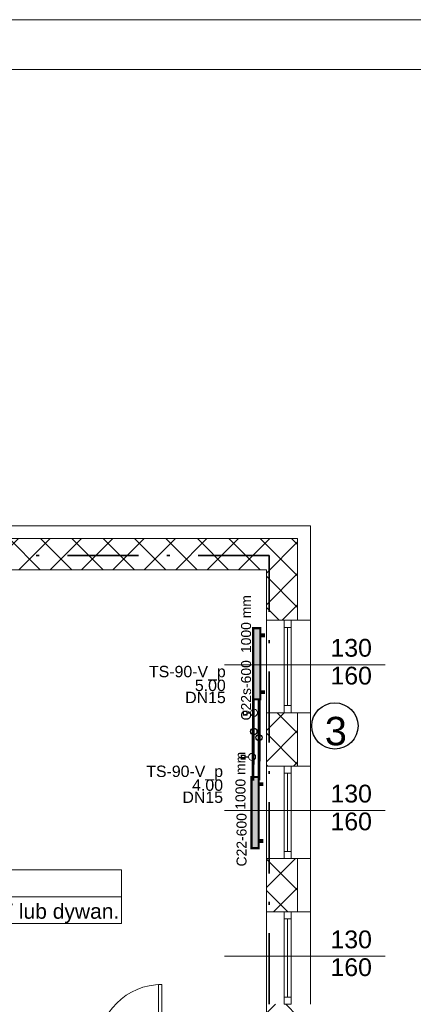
# Model space of a CAD drawing. Header units: millimetres. Extents: x 2215 to 12087, y 6991 to 11359.
# Tile 25 of 26: x 6629 to 7184, y 9806 to 11191. Entities that reach past the tile are written whole.
import ezdxf
from ezdxf.enums import TextEntityAlignment as Align
from ezdxf.lldxf.tags import DXFTag

# ---------------------------------------------------------------- set-up
doc = ezdxf.new("R2010")
doc.units = ezdxf.units.MM
doc.linetypes.add('Kropki i Kreski', pattern=[919.9999999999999, 500, -200, 20.00000000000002, -199.9999999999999])
for name, color, linetype in [('2D - Ogólne', 7, 'Continuous'), ('IS_Text_Armatury_Therm', 7, 'Continuous'), ('IS_Text_Odbiornikow_Therm', 7, 'Continuous'), ('Konstrukcja - Ściany zew', 7, 'Continuous'), ('Opisy - Teksty', 7, 'Continuous')]:
    doc.layers.add(name, color=color, linetype=linetype)
for name, color, linetype, lineweight in [('A_opisy', 81, 'Continuous', 13), ('A_stolarka', 20, 'Continuous', 15), ('A_widokowe', 160, 'Continuous', 18), ('A_ściany istniejące hatch', 82, 'Continuous', 9)]:
    doc.layers.add(name, color=color, linetype=linetype, lineweight=lineweight)
doc.layers.add('A_zakres opracowania', color=7, linetype='Continuous', lineweight=70, true_color=0xe00038)
for name, color, linetype, true_color in [('IS_Armatura_Therm', 7, 'SOLID', 0x000000), ('IS_Grafika', 7, 'SOLID', 0x000000), ('IS_Grzejniki_Plan_rzut', 7, 'SOLID', 0x000000), ('IS_Powrót', 5, 'DASH', 0x0000ff), ('IS_Zasilanie', 1, 'SOLID', 0xff0000)]:
    doc.layers.add(name, color=color, linetype=linetype, true_color=true_color)
doc.styles.get("Standard").update_dxf_attribs({"font": 'arial.ttf'})
doc.styles.add('STYL_AUTOMATYCZNY_1', font='arial.ttf')
tags = doc.linetypes.add('DASH', pattern=[15, 10, -5]).pattern_tags.tags
tags[6:7] = [DXFTag(74, 4), DXFTag(75, 0), DXFTag(340, '0'), DXFTag(46, 0.0), DXFTag(50, 0.0), DXFTag(44, 0.0), DXFTag(45, 0.0)]
tags[4:5] = [DXFTag(74, 4), DXFTag(75, 0), DXFTag(340, '0'), DXFTag(46, 0.0), DXFTag(50, 0.0), DXFTag(44, 0.0), DXFTag(45, 0.0)]
tags = doc.linetypes.add('SOLID', pattern=[10, 10, 0]).pattern_tags.tags
tags[6:7] = [DXFTag(74, 4), DXFTag(75, 0), DXFTag(340, '0'), DXFTag(46, 0.0), DXFTag(50, 0.0), DXFTag(44, 0.0), DXFTag(45, 0.0)]
tags[4:5] = [DXFTag(74, 4), DXFTag(75, 0), DXFTag(340, '0'), DXFTag(46, 0.0), DXFTag(50, 0.0), DXFTag(44, 0.0), DXFTag(45, 0.0)]

# ---------------------------------------------------------------- blocks, each defined once
blk = doc.blocks.new('*U122')
blk.add_line((63.8127706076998, 50), (63.8127706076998, 0))
for points in [[(262.568951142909, 25), (-1.608218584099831, 25), (-1.608218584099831, 50), (262.568951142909, 50)], [(63.8127706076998, 0), (-1.608218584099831, 0), (-1.608218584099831, 50), (63.8127706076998, 50)], [(-1.608218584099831, 3.552713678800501e-15), (262.568951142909, -3.042147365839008e-16), (262.568951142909, 25), (-1.608218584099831, 25)]]:
    blk.add_lwpolyline(points, close=True)
at = {"insert": (47.18280978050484, 14.32589765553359), "char_height": 10, "attachment_point": 1}
blk.add_mtext_dynamic_manual_height_columns('m²', width=64.84177150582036, gutter_width=75, heights=[0], dxfattribs=at)
blk.add_attdef('NR', text='', height=14).set_placement((31.27604232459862, 36.87371778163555), align=Align.MIDDLE_CENTER)
for tag, p in [('NAZWA_POM.', (67.27913792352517, 36.87371778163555)), ('WYKOŃCZENIE', (68.17839194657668, 11.49736833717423))]:
    blk.add_attdef(tag, text='', height=14).set_placement(p, align=Align.MIDDLE_LEFT)
blk.add_attdef('POW', text='', height=14).set_placement((41.48388954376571, 11.50248429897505), align=Align.MIDDLE_RIGHT)

msp = doc.modelspace()

# ---------------------------------------------------------------- hatches: boundary and pattern name
at = {"layer": 'A_ściany istniejące hatch', "lineweight": 13, "true_color": 0x000000}
h = msp.add_hatch(dxfattribs=at)
h.set_pattern_fill('NET', color=18, scale=250, angle=45)
h.set_pattern_definition([(45, (37623.19275181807, 4864.106082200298), (-22.09708691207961, 22.09708691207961), []), (135, (37623.19275181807, 4864.106082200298), (-22.09708691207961, -22.09708691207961), [])])
h.paths.add_polyline_path([(5636.561703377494, 10020.42952679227), (5678.561703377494, 10020.42952397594), (5678.561703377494, 9758.429524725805), (5888.561703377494, 9758.429524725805), (5888.561703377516, 9716.429524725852), (5636.561703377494, 9716.429524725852)], flags=16)
h.paths.add_polyline_path([(6230.563354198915, 9744.429524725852), (6230.563354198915, 9684.429524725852), (6110.561703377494, 9684.429524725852), (6110.561703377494, 9524.429524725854), (6050.561703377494, 9524.429524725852), (6050.561703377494, 9716.429524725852), (6008.561703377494, 9716.429524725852), (6008.561703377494, 9758.429524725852), (6012.561703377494, 9758.429524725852), (6012.561703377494, 10417.42952472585), (5678.561703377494, 10417.42952472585), (5678.561703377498, 10371.42952472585), (5636.561703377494, 10371.42952472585), (5636.561703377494, 10461.42952472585), (6094.561703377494, 10461.42952472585), (6094.561700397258, 10417.42952472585), (6056.561703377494, 10417.42952472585), (6056.561703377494, 9744.429524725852)], flags=17)
h.paths.add_polyline_path([(6834.561703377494, 9744.429524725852), (6976.561703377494, 9744.429524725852), (6976.561703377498, 9806.429524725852), (7020.561703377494, 9806.429524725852), (7020.561703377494, 9521.429527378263), (6960.561703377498, 9521.429527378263), (6960.561703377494, 9684.429524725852), (6834.561703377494, 9684.429524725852)], flags=17)
h.paths.add_polyline_path([(6877.561703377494, 8864.429524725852), (6960.561703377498, 8864.429524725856), (6960.561703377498, 8979.429527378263), (7020.561703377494, 8979.429527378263), (7020.561703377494, 8806.429524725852), (6960.561703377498, 8806.429524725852), (6960.561703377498, 8839.429524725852), (6877.561703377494, 8839.429524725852)], flags=17)
h.paths.add_polyline_path([(6520.561703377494, 9434.429524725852), (6550.561703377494, 9434.429524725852), (6550.561703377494, 9404.429524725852), (6520.561703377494, 9404.429524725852)], flags=17)
h.paths.add_polyline_path([(6520.561703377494, 9140.429524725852), (6550.561703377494, 9140.429524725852), (6550.561703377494, 9170.429524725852), (6520.561703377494, 9170.429524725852)], flags=17)
h.paths.add_polyline_path([(6032.561703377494, 7594.429524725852), (6092.561703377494, 7594.429524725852), (6092.561703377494, 7434.429524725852), (6330.561703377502, 7434.429524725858), (6330.561703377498, 7614.429524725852), (6390.561703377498, 7614.429524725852), (6390.561703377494, 7434.429524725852), (6960.561703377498, 7434.429524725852), (6960.561703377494, 7584.429524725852), (7020.561703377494, 7584.429524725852), (7020.561703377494, 7374.429524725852), (6032.561703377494, 7374.429524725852)])
h.paths.add_polyline_path([(3550.561707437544, 10744.42952472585), (3763.561703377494, 10744.42952707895), (3763.56169834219, 10838.46374156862), (3788.561700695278, 10838.46373539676), (3788.561700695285, 10719.42952472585), (3550.561707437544, 10719.42952472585)], flags=17)
h.paths.add_polyline_path([(4183.561703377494, 10718.77503507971), (4218.561703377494, 10718.77503507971), (4218.561703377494, 10838.46373539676), (4183.561703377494, 10838.46373539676)], flags=17)
h.paths.add_polyline_path([(4473.561703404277, 8894.429524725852), (4543.561691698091, 8894.429524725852), (4543.561691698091, 8834.429524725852), (4473.561703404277, 8834.429524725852)], flags=17)
h.paths.add_polyline_path([(4883.56170340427, 8894.429524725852), (4953.56170340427, 8894.429524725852), (4953.56170340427, 8834.429524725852), (4883.56170340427, 8834.429524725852)], flags=17)
h.paths.add_polyline_path([(5324.561703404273, 8894.429524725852), (5392.561691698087, 8894.429524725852), (5392.561691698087, 8834.429524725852), (5324.561703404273, 8834.429524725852)], flags=17)
h.paths.add_polyline_path([(5527.56170340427, 8894.429524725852), (5608.561691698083, 8894.429524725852), (5608.561691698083, 8834.429524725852), (5527.56170340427, 8834.429524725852)], flags=17)
h.paths.add_polyline_path([(6110.561703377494, 9394.42952066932), (6050.561703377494, 9394.42952066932), (6050.561703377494, 9318.429524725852), (6110.561703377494, 9318.429524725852)], flags=17)
h.paths.add_polyline_path([(5678.561703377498, 10241.42952249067), (5636.561703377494, 10241.42952249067), (5636.561703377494, 10150.42952621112), (5678.561703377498, 10150.42952621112)], flags=16)
h.paths.add_polyline_path([(6224.561703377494, 10461.42952472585), (6358.561703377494, 10461.42952472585), (6358.561703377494, 10417.42952472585), (6224.561703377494, 10417.42952472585)], flags=17)
h.paths.add_polyline_path([(6976.561703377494, 10141.42952673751), (7020.561703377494, 10141.42952673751), (7020.561703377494, 10216.42952472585), (6976.561703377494, 10216.42952472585)], flags=17)
h.paths.add_polyline_path([(6976.561703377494, 9936.429524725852), (7020.561703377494, 9936.429524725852), (7020.561703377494, 10011.42952472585), (6976.561703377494, 10011.42952472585)], flags=17)
h.paths.add_polyline_path([(6960.561703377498, 9315.429529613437), (7020.561703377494, 9315.429529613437), (7020.561703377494, 9391.429527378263), (6960.561703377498, 9391.429527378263)], flags=17)
h.paths.add_polyline_path([(6960.561703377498, 9109.429529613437), (7020.561703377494, 9109.429529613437), (7020.561703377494, 9185.429527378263), (6960.561703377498, 9185.429527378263)], flags=17)
h.paths.add_polyline_path([(6960.561703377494, 8601.42952696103), (7020.561703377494, 8601.42952696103), (7020.561703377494, 8676.429524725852), (6960.561703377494, 8676.429524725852)], flags=17)
h.paths.add_polyline_path([(6960.561703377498, 8396.429526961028), (7020.561703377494, 8396.429526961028), (7020.561703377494, 8471.429524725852), (6960.561703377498, 8471.429524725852)], flags=17)
h.paths.add_polyline_path([(6960.561703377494, 7924.429526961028), (7020.561703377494, 7924.429526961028), (7020.561703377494, 7994.429524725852), (6960.561703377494, 7994.429524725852)], flags=17)
h.paths.add_polyline_path([(7020.561703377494, 7719.429524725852), (6960.561703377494, 7719.429524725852), (6960.561703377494, 7789.429524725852), (7020.561703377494, 7789.429524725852)], flags=17)
h.paths.add_polyline_path([(5735.561703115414, 7834.429524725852), (5805.561703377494, 7834.429524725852), (5805.561703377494, 7774.429524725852), (5735.561703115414, 7774.429524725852)], flags=17)
h.paths.add_polyline_path([(5530.561703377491, 7774.429524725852), (5600.561703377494, 7774.429524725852), (5600.561703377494, 7834.429524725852), (5530.561703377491, 7834.429524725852)], flags=17)
h.paths.add_polyline_path([(5325.561703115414, 7834.429524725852), (5395.561703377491, 7834.429524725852), (5395.561703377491, 7774.429524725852), (5325.561703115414, 7774.429524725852)], flags=17)
h.paths.add_polyline_path([(5068.561703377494, 7774.429524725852), (5190.561691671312, 7774.429524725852), (5190.561691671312, 7834.429524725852), (5068.561703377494, 7834.429524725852)], flags=17)
h.paths.add_polyline_path([(4863.561703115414, 7834.429524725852), (4933.561703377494, 7834.429524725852), (4933.561703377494, 7774.429524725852), (4863.561703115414, 7774.429524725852)], flags=17)
h.paths.add_polyline_path([(4658.561703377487, 7774.429524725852), (4728.561703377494, 7774.429524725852), (4728.561703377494, 7834.429524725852), (4658.561703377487, 7834.429524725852)], flags=17)
h.paths.add_polyline_path([(4453.561703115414, 7834.429524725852), (4523.561703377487, 7834.429524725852), (4523.561703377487, 7774.429524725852), (4453.561703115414, 7774.429524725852)], flags=17)
h.paths.add_polyline_path([(6342.561703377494, 7834.429524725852), (6256.061703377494, 7834.429524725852), (6256.077114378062, 7774.429524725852), (6330.561703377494, 7774.429524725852), (6330.561703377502, 7724.429524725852), (6390.561703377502, 7724.429524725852), (6390.561703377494, 7967.929524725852), (6342.561703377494, 7967.929524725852)], flags=17)
h.paths.add_polyline_path([(6146.061703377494, 7834.429524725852), (6146.077114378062, 7774.429524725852), (6092.561703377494, 7774.429524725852), (6092.561703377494, 7734.429524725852), (6032.561703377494, 7734.429524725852), (6032.561703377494, 7774.429524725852), (5940.561703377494, 7774.429524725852), (5940.561703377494, 7834.429524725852)], flags=17)
h.paths.add_polyline_path([(4158.561703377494, 7728.429524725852), (4218.561703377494, 7728.429524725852), (4218.561703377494, 7774.429524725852), (4318.561703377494, 7774.429524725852), (4318.561691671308, 7834.429524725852), (4158.561703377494, 7834.429524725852)], flags=17)
h.paths.add_polyline_path([(5948.56170340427, 8894.429524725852), (6050.561703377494, 8894.429524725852), (6050.561703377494, 9188.429524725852), (6110.561703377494, 9188.429520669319), (6110.561703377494, 8864.429524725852), (6127.561703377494, 8864.429524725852), (6127.561703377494, 8839.429524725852), (6110.561703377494, 8839.429524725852), (6110.561703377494, 8484.429524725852), (6137.561703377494, 8484.429524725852), (6137.561703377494, 8404.429524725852), (6110.561703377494, 8404.429524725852), (6110.561703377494, 8184.429524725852), (5935.061703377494, 8184.429524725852), (5935.061703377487, 8232.429524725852), (6070.561703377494, 8232.429524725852), (6070.561703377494, 8834.429524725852), (5948.56170314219, 8834.429524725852)], flags=17)
h.paths.add_polyline_path([(5743.56170340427, 8894.429524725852), (5813.56170340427, 8894.429524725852), (5813.56170340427, 8834.429524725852), (5780.561703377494, 8834.429524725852), (5780.561703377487, 8668.429524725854), (5748.561703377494, 8668.429528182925), (5748.561703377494, 8834.429524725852), (5743.561703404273, 8834.429524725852)], flags=17)
h.paths.add_polyline_path([(5501.561703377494, 8232.429524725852), (5748.561703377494, 8232.429524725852), (5748.561703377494, 8382.429530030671), (5780.561703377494, 8382.429526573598), (5780.56170337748, 8232.429524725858), (5825.061703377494, 8232.429524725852), (5825.061703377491, 8184.429524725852), (5501.561703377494, 8184.429524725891)], flags=17)
h.paths.add_polyline_path([(4512.561703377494, 8232.429524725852), (4512.561703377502, 8184.429524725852), (4752.561703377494, 8184.429524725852), (4752.561703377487, 8232.429524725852), (4748.56170340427, 8232.429524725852), (4748.56170340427, 8324.429524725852), (4720.56170340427, 8324.429524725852), (4720.561703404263, 8232.429524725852)], flags=17)
h.paths.add_polyline_path([(4158.561703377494, 8925.429524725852), (4218.561703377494, 8925.429524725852), (4218.561703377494, 8894.429524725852), (4338.561703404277, 8894.429524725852), (4338.561691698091, 8834.429524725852), (4198.561703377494, 8834.429524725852), (4198.561703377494, 8232.429524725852), (4402.561703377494, 8232.429524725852), (4402.561703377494, 8184.429524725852), (4158.561703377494, 8184.429524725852)], flags=17)
h.paths.add_polyline_path([(4218.561703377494, 9221.844599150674), (4158.561703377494, 9221.844599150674), (4158.561703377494, 9065.429535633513), (4218.561703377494, 9065.429535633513)], flags=17)
h.paths.add_polyline_path([(4218.561703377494, 9436.403087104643), (4158.561703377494, 9436.403087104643), (4158.561703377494, 9356.844601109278), (4218.561703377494, 9356.844601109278)], flags=17)
h.paths.add_polyline_path([(4218.561703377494, 9651.429524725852), (4158.561703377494, 9651.429524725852), (4158.561703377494, 9571.403096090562), (4218.561703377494, 9571.403096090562)], flags=17)
h.paths.add_polyline_path([(4218.561703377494, 9971.429524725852), (4158.561703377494, 9971.429524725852), (4158.561703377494, 9786.429524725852), (4218.561703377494, 9786.429524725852)], flags=17)
h.paths.add_polyline_path([(4218.561703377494, 10176.42952472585), (4158.561703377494, 10176.42952472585), (4158.561703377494, 10106.42953754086), (4218.561703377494, 10106.42953754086)], flags=17)
h.paths.add_polyline_path([(4218.561703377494, 10391.42952472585), (4158.561703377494, 10391.42952472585), (4158.561703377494, 10311.42952472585), (4218.561703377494, 10311.42952472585)], flags=17)
h.paths.add_polyline_path([(3168.561703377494, 10116.54587023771), (3108.561703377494, 10116.54587023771), (3108.561703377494, 10186.52585426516), (3168.561703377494, 10186.52585426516), (3168.561703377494, 10188.42952472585), (3628.561703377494, 10188.42952472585), (3628.561703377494, 10178.42952472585), (3597.461703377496, 10178.42952472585), (3597.461703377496, 10102.42952472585), (3582.461703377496, 10102.42952472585), (3582.461703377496, 10178.42952472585), (3326.561703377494, 10178.42952472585), (3326.561703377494, 10163.42636947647), (3319.561703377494, 10163.42636947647), (3319.561703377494, 10178.42952472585), (3168.561703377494, 10178.42952472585)])
h.paths.add_polyline_path([(3168.561703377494, 10061.42952472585), (3168.561703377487, 10068.42952472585), (3319.561703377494, 10068.42952472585), (3319.561703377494, 10073.42637020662), (3326.561703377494, 10073.42637020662), (3326.561703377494, 10050.94845653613), (3319.561703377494, 10050.94845601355), (3319.561703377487, 10061.42952472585)], flags=17)
h.paths.add_polyline_path([(3108.561703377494, 9981.545870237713), (3168.561703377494, 9981.545870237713), (3168.561703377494, 9951.429524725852), (3319.561703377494, 9951.429524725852), (3319.561703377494, 9960.94845674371), (3326.561703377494, 9960.94845674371), (3326.561703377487, 9951.429524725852), (3582.461703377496, 9951.429524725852), (3582.461703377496, 10007.42952472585), (3597.461703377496, 10007.42952472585), (3597.461703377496, 9951.429524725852), (3625.561703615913, 9951.429524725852), (3625.561703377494, 9936.429524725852), (3168.561703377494, 9936.429524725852), (3168.561703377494, 9911.065886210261), (3108.561703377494, 9911.065886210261)])
h.paths.add_polyline_path([(3108.561703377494, 9781.065886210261), (3168.561703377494, 9781.065886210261), (3168.561703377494, 9736.429524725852), (3760.561703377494, 9736.429524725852), (3760.561703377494, 9753.694879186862), (3808.561703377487, 9753.694879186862), (3808.561703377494, 9424.428694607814), (3760.561703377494, 9424.428694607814), (3760.561703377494, 9696.429524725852), (3168.561703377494, 9696.429524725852), (3168.561703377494, 9618.558378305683), (3108.561703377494, 9618.558378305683)])
h.paths.add_polyline_path([(3108.561703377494, 9278.57839427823), (3168.561703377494, 9278.57839427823), (3168.561703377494, 9256.429524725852), (3760.561703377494, 9256.429524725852), (3760.561703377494, 9314.428694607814), (3808.561703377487, 9314.428694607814), (3808.561703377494, 8917.428694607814), (3760.561703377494, 8917.428694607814), (3760.561703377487, 9231.429524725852), (3168.561703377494, 9231.429524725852), (3168.561703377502, 9208.362109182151), (3108.561703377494, 9208.362109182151)])
h.paths.add_polyline_path([(3108.561703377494, 8864.231440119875), (3168.561703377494, 8864.231440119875), (3168.561703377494, 8794.429524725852), (3760.561703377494, 8794.429524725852), (3760.561703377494, 8807.428694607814), (3808.561703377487, 8807.428694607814), (3808.561703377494, 8748.790455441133), (3760.561703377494, 8748.790455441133), (3760.561703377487, 8751.429524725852), (3168.561703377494, 8751.429524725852), (3168.561703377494, 8699.231440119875), (3108.561703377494, 8699.231440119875)])
h.paths.add_polyline_path([(3108.561703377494, 8564.231440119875), (3168.561703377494, 8564.231440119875), (3168.561703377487, 8509.649263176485), (3227.561703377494, 8509.649263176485), (3227.561703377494, 8651.346943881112), (3236.925484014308, 8651.346943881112), (3236.925482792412, 8645.346943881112), (3233.561703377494, 8645.346943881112), (3233.561703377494, 8509.649263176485), (3330.561703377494, 8509.649263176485), (3330.561703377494, 8645.346943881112), (3325.925482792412, 8645.346943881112), (3325.925482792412, 8651.346943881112), (3341.106911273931, 8651.346943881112), (3341.106911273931, 8645.346943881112), (3336.561703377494, 8645.346943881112), (3336.561703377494, 8509.649263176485), (3433.561703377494, 8509.649263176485), (3433.561703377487, 8645.346943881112), (3430.106911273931, 8645.346943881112), (3430.106910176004, 8651.346943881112), (3439.561703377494, 8651.346943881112), (3439.561703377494, 8616.346943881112), (3443.733391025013, 8616.346943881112), (3443.733391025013, 8610.346943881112), (3439.561703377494, 8610.346943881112), (3439.561703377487, 8509.649263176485), (3607.561703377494, 8509.649263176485), (3607.561703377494, 8610.346943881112), (3532.73339317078, 8610.346943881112), (3532.73339217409, 8616.346943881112), (3613.561703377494, 8616.346943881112), (3613.561703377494, 8509.649263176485), (3760.561703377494, 8509.649263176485), (3760.561703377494, 8638.790455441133), (3808.561703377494, 8638.790455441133), (3808.561703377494, 8491.935586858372), (3760.561703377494, 8491.935586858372), (3760.561703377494, 8494.649263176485), (3613.561703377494, 8494.649263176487), (3613.561703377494, 8452.349261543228), (3607.561703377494, 8452.349263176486), (3607.561703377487, 8494.649263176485), (3168.561703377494, 8494.649263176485), (3108.561703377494, 8494.649263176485)])
h.paths.add_polyline_path([(3108.561703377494, 9413.57839427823), (3168.561703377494, 9413.57839427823), (3168.561703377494, 9483.558378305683), (3108.561703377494, 9483.558378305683)])
h.paths.add_polyline_path([(3108.561703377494, 8999.231440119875), (3168.561703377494, 8999.231440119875), (3168.561703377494, 9073.362109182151), (3108.561703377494, 9073.362109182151)], flags=17)
h.paths.add_polyline_path([(3108.561703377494, 8289.669279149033), (3168.561703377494, 8289.669279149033), (3168.561703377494, 8359.649263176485), (3108.561703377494, 8359.649263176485)], flags=17)
h.paths.add_polyline_path([(3108.561703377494, 8084.689295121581), (3108.561703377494, 8154.669279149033), (3168.561703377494, 8154.669279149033), (3168.561703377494, 8144.669279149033), (3215.561703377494, 8144.669279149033), (3215.561703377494, 8315.649279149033), (3226.772422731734, 8315.649279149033), (3226.772422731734, 8309.649279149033), (3221.561703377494, 8309.649279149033), (3221.561703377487, 8144.669279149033), (3320.561703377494, 8144.669279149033), (3320.561703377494, 8309.649279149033), (3315.772425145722, 8309.649279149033), (3315.772425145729, 8315.649279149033), (3331.073562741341, 8315.649279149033), (3331.073562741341, 8309.649279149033), (3326.561703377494, 8309.649279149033), (3326.561703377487, 8144.669279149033), (3423.561703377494, 8144.669279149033), (3423.561703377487, 8309.649279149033), (3420.073564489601, 8309.649279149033), (3420.073561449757, 8315.649279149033), (3434.10690999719, 8315.649279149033), (3434.106911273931, 8309.649279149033), (3429.561703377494, 8309.649279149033), (3429.561703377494, 8144.669279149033), (3526.561703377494, 8144.669279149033), (3526.561703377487, 8309.649279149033), (3523.106911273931, 8309.649279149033), (3523.106911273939, 8315.649279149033), (3526.561703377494, 8315.649279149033), (3526.561703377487, 8359.649263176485), (3607.561703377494, 8359.649263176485), (3607.561703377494, 8363.349262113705), (3613.561703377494, 8363.349262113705), (3613.561703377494, 8349.321729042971), (3607.561703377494, 8349.321729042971), (3607.561703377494, 8353.649263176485), (3532.561703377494, 8353.649263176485), (3532.561703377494, 8144.669279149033), (3607.561703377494, 8144.669279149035), (3607.561703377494, 8260.321724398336), (3613.561703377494, 8260.321726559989), (3613.561703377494, 8144.669279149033), (3760.561703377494, 8144.669279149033), (3760.561703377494, 8381.935586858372), (3808.561703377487, 8381.93558685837), (3808.561703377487, 7948.129524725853), (3760.561703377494, 7948.129524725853), (3760.561703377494, 8129.669279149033), (3613.561703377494, 8129.669279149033), (3613.561703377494, 8032.159770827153), (3607.561703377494, 8032.159770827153), (3607.561703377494, 8129.669279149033), (3532.561703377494, 8129.669279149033), (3532.561703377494, 7936.829524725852), (3607.561703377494, 7936.829524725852), (3607.561703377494, 7943.159770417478), (3613.561703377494, 7943.159770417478), (3613.561703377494, 7927.129525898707), (3607.561703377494, 7927.129524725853), (3607.561703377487, 7930.829524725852), (3526.561703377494, 7930.829524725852), (3526.561703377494, 8004.429524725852), (3523.106911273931, 8004.429524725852), (3523.106911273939, 8010.429524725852), (3526.561703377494, 8010.429524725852), (3526.561703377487, 8129.669279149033), (3429.561703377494, 8129.669279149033), (3429.561703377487, 8010.429524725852), (3434.106910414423, 8010.429524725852), (3434.106911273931, 8004.429524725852), (3420.073562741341, 8004.429524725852), (3420.073564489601, 8010.429524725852), (3423.561703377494, 8010.429524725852), (3423.561703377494, 8129.669279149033), (3326.561703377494, 8129.669279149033), (3326.561703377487, 8010.429524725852), (3331.073562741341, 8010.429524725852), (3331.073562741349, 8004.429524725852), (3315.772424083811, 8004.429524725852), (3315.772425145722, 8010.429524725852), (3320.561703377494, 8010.429524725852), (3320.561703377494, 8129.669279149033), (3221.561703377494, 8129.669279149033), (3221.561703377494, 8010.429524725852), (3226.772424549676, 8010.429524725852), (3226.772422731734, 8004.429524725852), (3215.561703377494, 8004.429524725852), (3215.561703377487, 8129.669279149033), (3168.561703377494, 8129.669279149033), (3168.561703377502, 8084.689295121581)])
h.paths.add_polyline_path([(3228.561703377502, 7693.429524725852), (3168.561703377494, 7693.429524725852), (3168.561703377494, 7774.429524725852), (3108.561703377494, 7774.429524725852), (3108.561703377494, 7949.689295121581), (3168.561703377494, 7949.689295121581), (3168.561703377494, 7834.429524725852), (3607.561703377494, 7834.429524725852), (3607.561703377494, 7838.129524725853), (3613.561703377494, 7838.12952596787), (3613.561703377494, 7834.429524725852), (3760.561703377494, 7834.429524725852), (3760.561703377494, 7838.129524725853), (3808.561703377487, 7838.129524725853), (3808.561703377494, 7783.429525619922), (3783.561703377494, 7783.429524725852), (3783.561703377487, 7794.429524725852), (3613.561703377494, 7794.429524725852), (3613.561703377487, 7789.689295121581), (3607.561703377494, 7789.689295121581), (3607.561703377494, 7794.429524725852), (3423.561703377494, 7794.429524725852), (3423.561703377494, 7754.176359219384), (3398.561703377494, 7754.176359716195), (3398.561703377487, 7794.429524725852), (3228.561703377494, 7794.429524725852)])
h.paths.add_polyline_path([(3228.561703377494, 7444.429524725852), (3228.561703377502, 7483.429524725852), (3168.561703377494, 7483.429524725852), (3168.561703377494, 7384.429524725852), (4218.561703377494, 7384.429524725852), (4218.561703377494, 7588.429524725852), (4158.561703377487, 7588.429524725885), (4158.561703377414, 7444.429524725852)])
edge = h.paths.add_edge_path()
edge.add_line((6488.561703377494, 10461.42952472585), (6488.561699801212, 10417.42952472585))
edge.add_line((6488.561699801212, 10417.42952472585), (6526.561703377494, 10417.42952472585))
edge.add_line((6526.561703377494, 10417.42952472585), (6526.561703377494, 10267.42952472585))
edge.add_line((6526.561703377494, 10267.42952472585), (6553.561703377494, 10267.42952472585))
edge.add_line((6553.561703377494, 10267.42952472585), (6553.561703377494, 10417.42952472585))
edge.add_line((6553.561703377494, 10417.42952472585), (6976.561703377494, 10417.42952472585))
edge.add_line((6976.561703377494, 10417.42952472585), (6976.561703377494, 10346.42952298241))
edge.add_line((6976.561703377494, 10346.42952298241), (7020.561703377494, 10346.42952472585))
edge.add_line((7020.561703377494, 10346.42952472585), (7020.561703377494, 10461.42952472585))
edge.add_line((7020.561703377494, 10461.42952472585), (6488.561703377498, 10461.42956796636))
edge.add_line((3153.561703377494, 10838.46374156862), (3188.561703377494, 10838.46374156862))
edge.add_line((3188.561703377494, 10838.46374156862), (3188.561710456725, 10744.42952707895))
edge.add_line((3188.561710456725, 10744.42952707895), (3370.561703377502, 10744.42952707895))
edge.add_line((3370.561703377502, 10744.42952707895), (3370.5617075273, 10719.42952472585))
edge.add_line((3370.5617075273, 10719.42952472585), (3153.561703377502, 10719.42952472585))
edge.add_line((3153.561703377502, 10719.42952472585), (3153.561703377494, 10838.46373539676))
edge.add_line((4748.56170340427, 8434.429524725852), (4720.56170340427, 8434.429524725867))
edge.add_line((4720.56170340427, 8434.429524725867), (4720.561703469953, 8719.429524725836))
edge.add_line((4720.561703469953, 8719.429524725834), (4748.561703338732, 8719.429524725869))
edge.add_line((4748.561703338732, 8719.42952472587), (4748.561703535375, 8639.448574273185))
edge.add_line((4748.561703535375, 8639.448574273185), (4748.561703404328, 8547.820967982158))
edge.add_line((4748.561703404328, 8547.820967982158), (4748.561703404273, 8444.429524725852))
edge.add_line((4748.561703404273, 8444.429524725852), (4748.561691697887, 8434.429524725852))
edge.add_line((4058.561703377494, 10716.42952472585), (4218.561703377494, 10716.42952472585))
edge.add_line((4218.561703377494, 10716.42952472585), (4218.561703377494, 10526.42952472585))
edge.add_line((4218.561703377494, 10526.42952472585), (4158.561703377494, 10526.42952472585))
edge.add_line((4158.561703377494, 10526.42952472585), (4158.561703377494, 10656.42952472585))
edge.add_line((4158.561703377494, 10656.42952472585), (4058.561703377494, 10656.42952472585))
edge.add_line((4058.561703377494, 10656.42952472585), (4058.561701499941, 10716.42952472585))
edge.add_line((3550.561709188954, 10716.42952472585), (3908.561703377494, 10716.42952472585))
edge.add_line((3908.561703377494, 10716.42952472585), (3908.561703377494, 10656.42952472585))
edge.add_line((3908.561703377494, 10656.42952472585), (3808.561703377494, 10656.42952472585))
edge.add_line((3808.561703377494, 10656.42952472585), (3808.561703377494, 9863.694879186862))
edge.add_line((3808.561703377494, 9863.694879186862), (3760.561703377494, 9863.694879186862))
edge.add_line((3760.561703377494, 9863.694879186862), (3760.561703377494, 9936.429524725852))
edge.add_line((3760.561703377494, 9936.429524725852), (3720.561706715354, 9936.429524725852))
edge.add_line((3720.561706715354, 9936.429524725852), (3720.561703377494, 9951.429524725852))
edge.add_line((3720.561703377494, 9951.429524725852), (3760.561703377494, 9951.429524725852))
edge.add_line((3760.561703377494, 9951.429524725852), (3760.561703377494, 10656.42952472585))
edge.add_line((3760.561703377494, 10656.42952472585), (3550.561708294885, 10656.42952472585))
edge.add_line((3550.561708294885, 10656.42952472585), (3550.561703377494, 10716.42952472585))
edge.add_line((3398.561703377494, 7654.176359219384), (3423.561703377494, 7654.176358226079))
edge.add_line((3423.561703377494, 7654.176358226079), (3423.561703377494, 7619.429524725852))
edge.add_line((3423.561703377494, 7619.429524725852), (3783.561703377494, 7619.429524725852))
edge.add_line((3783.561703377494, 7619.429524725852), (3783.561703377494, 7685.461691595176))
edge.add_line((3783.561703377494, 7685.461691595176), (3808.561703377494, 7685.461691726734))
edge.add_line((3808.561703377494, 7685.461691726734), (3808.561703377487, 7614.429524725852))
edge.add_line((3808.561703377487, 7614.429524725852), (3478.561703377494, 7614.429524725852))
edge.add_line((3478.561703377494, 7614.429524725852), (3478.561703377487, 7594.429524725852))
edge.add_line((3478.561703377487, 7594.429524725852), (3398.561703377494, 7594.429524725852))
edge.add_line((3398.561703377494, 7594.429524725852), (3398.56170575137, 7654.176359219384))
h.paths.add_polyline_path([(5178.561703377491, 8719.429524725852), (5138.561703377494, 8719.429524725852), (5138.561703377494, 8232.429524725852), (4862.561703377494, 8232.429524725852), (4862.561703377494, 8184.429524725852), (5391.561703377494, 8184.429524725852), (5391.561703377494, 8232.429524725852), (5178.561703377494, 8232.429524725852)], flags=17)
h.paths.add_polyline_path([(5138.561703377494, 8819.429524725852), (5178.561703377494, 8819.429524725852), (5178.561703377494, 8834.429524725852), (5189.561703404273, 8834.429524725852), (5189.561703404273, 8894.429524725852), (5088.56170340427, 8894.429524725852), (5088.561703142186, 8834.429524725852), (5138.561703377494, 8834.429524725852)], flags=17)
h.paths.add_polyline_path([(6659.561702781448, 9684.429524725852), (6405.563354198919, 9684.429524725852), (6405.563357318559, 9744.429524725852), (6526.561703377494, 9744.429524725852), (6526.561703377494, 9817.42952849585), (6553.561703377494, 9817.42952849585), (6553.561703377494, 9744.429524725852), (6659.561702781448, 9744.429524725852)], flags=17)
h.paths.add_polyline_path([(6448.05788607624, 8441.429524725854), (6458.057886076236, 8441.429524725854), (6458.057886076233, 8456.429524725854), (6448.057886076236, 8456.429524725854)], flags=17)
h.paths.add_polyline_path([(6538.057886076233, 8613.429524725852), (6553.057886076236, 8613.429524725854), (6553.057886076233, 8839.429524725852), (6593.561703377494, 8839.429524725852), (6593.561707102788, 8864.429524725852), (6237.561703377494, 8864.429524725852), (6237.561703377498, 8839.429524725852), (6298.561703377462, 8839.42952472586), (6298.561703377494, 8613.429524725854), (6316.561703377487, 8613.429524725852), (6316.561703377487, 8623.429524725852), (6308.561703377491, 8623.429524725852), (6308.561703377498, 8839.429524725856), (6448.057886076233, 8839.429524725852), (6448.057886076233, 8623.429524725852), (6401.561702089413, 8623.429524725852), (6401.561702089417, 8613.429524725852), (6463.057887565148, 8613.429524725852), (6463.057887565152, 8623.429524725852), (6458.057886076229, 8623.429524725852), (6458.057886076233, 8839.429524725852), (6543.057886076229, 8839.429524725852), (6543.057886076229, 8623.429524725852), (6538.057886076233, 8623.429524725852)], flags=17)
h.paths.add_polyline_path([(6308.561703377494, 8456.429524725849), (6298.561703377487, 8456.429524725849), (6298.561703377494, 8232.429524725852), (6240.561703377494, 8232.429524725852), (6240.561703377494, 8184.429524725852), (6342.561703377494, 8184.429524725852), (6342.561703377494, 8077.929524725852), (6390.561703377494, 8077.929524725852), (6390.561703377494, 8184.429524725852), (6960.561703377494, 8184.429524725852), (6960.561703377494, 8129.429526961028), (7020.561703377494, 8129.429524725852), (7020.561703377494, 8266.429524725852), (6960.561703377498, 8266.429524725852), (6960.561703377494, 8232.429524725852), (6458.057886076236, 8232.429524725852), (6458.057886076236, 8341.429524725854), (6448.057886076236, 8341.429524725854), (6448.057886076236, 8232.429524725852), (6308.561703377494, 8232.429524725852)], flags=17)
h.paths.add_polyline_path([(3108.561703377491, 10526.50583829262), (3168.561703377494, 10526.50583829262), (3168.561703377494, 10656.42952472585), (3370.561695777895, 10656.42952472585), (3370.561695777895, 10716.42952472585), (3108.561703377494, 10716.42952472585)])
h.paths.add_polyline_path([(3168.561703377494, 10391.50583829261), (3108.561703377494, 10391.50583829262), (3108.561703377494, 10321.52585426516), (3168.561703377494, 10321.52585426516)])
at = {"layer": 'IS_Grzejniki_Plan_rzut', "ltscale": 10}
for points in [[(6968.050601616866, 10235.29748582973), (6968.050601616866, 10335.29748582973), (6958.050601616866, 10335.29748582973), (6958.050601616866, 10235.29748582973)], [(6965.68523267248, 10025.96462490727), (6965.68523267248, 10125.96462490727), (6955.68523267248, 10125.96462490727), (6955.68523267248, 10025.96462490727)]]:
    msp.add_hatch(color=8, dxfattribs=at).paths.add_polyline_path(points)

# ---------------------------------------------------------------- linework, layer by layer
at = {"color": 1}
msp.add_circle((6958.843445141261, 10190.0654119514), 4.45926002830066, dxfattribs=at)
at = {"color": 5}
msp.add_circle((6966.213425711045, 10181.29234564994), 4.45926002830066, dxfattribs=at)
at = {"layer": '2D - Ogólne', "color": 18, "linetype": 'Continuous', "lineweight": 13, "true_color": 0x000000}
for p, q in [((7020.561703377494, 10461.42952472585), (6488.561703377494, 10461.42952472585)), ((7020.561703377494, 10346.42952472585), (7020.561703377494, 10461.42952472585)), ((7143.925964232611, 10283.92952472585), (6917.435329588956, 10283.92952472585)), ((7020.561703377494, 10141.42952472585), (7020.561703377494, 10216.42952472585)), ((7143.925964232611, 10078.92952472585), (6917.435329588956, 10078.92952472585)), ((7020.561703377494, 9936.429524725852), (7020.561703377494, 10011.42952472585)), ((7143.925964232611, 9873.929524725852), (6917.435329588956, 9873.929524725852))]:
    msp.add_line(p, q, dxfattribs=at)
at = {"layer": 'A_opisy', "color": 18, "lineweight": 13, "true_color": 0x000000}
for points in [[(2348.886858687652, 11190.8991584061), (8548.886858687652, 11190.8991584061), (8548.886858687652, 6990.899158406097), (2348.886858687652, 6990.899158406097)], [(2548.886858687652, 11120.8991584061), (8478.886858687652, 11120.8991584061), (8478.886858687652, 7060.899158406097), (2548.886858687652, 7060.899158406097)]]:
    msp.add_lwpolyline(points, close=True, dxfattribs=at)
at = {"layer": 'A_stolarka', "color": 18, "lineweight": 13, "true_color": 0x000000}
for p, q in [((7001.561703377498, 10336.42952878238), (7001.561703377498, 10226.42952878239)), ((7006.561703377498, 10336.42952878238), (7006.561703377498, 10226.42952878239)), ((7011.561703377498, 10336.42952878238), (7011.561703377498, 10226.42952878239)), ((7001.561703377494, 10131.42952855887), (7001.561703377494, 10021.42952855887)), ((7006.561703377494, 10131.42952855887), (7006.561703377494, 10021.42952855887)), ((7011.561703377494, 10131.42952855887), (7011.561703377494, 10021.42952855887)), ((7001.561703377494, 9926.429531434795), (7001.561703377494, 9816.429531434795)), ((7006.561703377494, 9926.429531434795), (7006.561703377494, 9816.429531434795)), ((7011.561703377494, 9926.429531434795), (7011.561703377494, 9816.429531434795))]:
    msp.add_line(p, q, dxfattribs=at)
for points in [[(7011.561703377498, 10346.42952878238), (7001.561703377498, 10346.42952878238), (7001.561703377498, 10336.42952878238), (7011.561703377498, 10336.42952878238)], [(7011.561703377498, 10226.42952878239), (7001.561703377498, 10226.42952878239), (7001.561703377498, 10216.42952878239), (7011.561703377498, 10216.42952878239)], [(7011.561703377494, 10141.42952855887), (7001.561703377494, 10141.42952855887), (7001.561703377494, 10131.42952855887), (7011.561703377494, 10131.42952855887)], [(7011.561703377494, 10021.42952855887), (7001.561703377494, 10021.42952855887), (7001.561703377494, 10011.42952855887), (7011.561703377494, 10011.42952855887)], [(7011.561703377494, 9936.429531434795), (7001.561703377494, 9936.429531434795), (7001.561703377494, 9926.429531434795), (7011.561703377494, 9926.429531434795)], [(6829.56170242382, 9744.429524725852), (6829.56170242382, 9834.429524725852), (6824.56170242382, 9834.429524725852), (6824.56170242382, 9744.429524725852)], [(7011.561703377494, 9816.429531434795), (7001.561703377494, 9816.429531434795), (7001.561703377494, 9806.429531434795), (7011.561703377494, 9806.429531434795)]]:
    msp.add_lwpolyline(points, close=True, dxfattribs=at)
msp.add_arc((6829.56170242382, 9744.429524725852), 90, 90, 180, dxfattribs=at)
at = {"layer": 'A_widokowe', "color": 18, "lineweight": 13, "true_color": 0x000000}
for p, q in [((6976.561703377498, 10216.42952472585), (6976.561703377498, 10346.42952696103)), ((7038.561703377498, 10216.42952472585), (7038.561703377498, 10346.42952696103)), ((6976.561703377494, 10011.42952450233), (6976.561703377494, 10141.42952673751)), ((7038.561703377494, 10011.42952450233), (7038.561703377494, 10141.42952673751)), ((6976.561703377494, 9806.429527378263), (6976.561703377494, 9936.429529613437)), ((7038.561703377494, 9806.429527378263), (7038.561703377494, 9936.429529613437))]:
    msp.add_line(p, q, dxfattribs=at)
at = {"layer": 'A_zakres opracowania', "linetype": 'Kropki i Kreski', "lineweight": 35, "ltscale": 0.2}
msp.add_lwpolyline([(6072.561703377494, 7414.429524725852), (6980.561703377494, 7414.429524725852), (6980.561703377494, 10437.42952591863), (5988.561703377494, 10437.42952353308), (5988.561703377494, 9778.429524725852), (5868.561703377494, 9778.429524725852), (5868.561703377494, 9678.429524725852), (6090.561703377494, 9678.429524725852), (6090.561703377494, 9569.429524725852), (5617.561703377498, 9569.429524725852), (5617.561703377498, 9349.429524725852), (6090.561703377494, 9349.429524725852), (6090.561703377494, 8854.429524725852), (4138.561703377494, 8854.429524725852), (4138.561703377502, 7814.429524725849), (5219.561703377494, 7814.429524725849), (5219.561703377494, 7596.429524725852), (5724.561703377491, 7596.429524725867), (5724.561703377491, 7336.429524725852), (6072.561703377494, 7336.429524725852)], close=True, dxfattribs=at)
at = {"layer": 'IS_Armatura_Therm', "color": 1, "ltscale": 10, "true_color": 0xff0000, "const_width": 2}
for points in [[(6949.172040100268, 10218.51210906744), (6944.174466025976, 10218.35637412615), (6944.330200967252, 10213.35880005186), (6949.327775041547, 10213.51453499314), (6949.172040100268, 10218.51210906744)], [(6954.247481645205, 10216.16905697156), (6949.249907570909, 10216.01332203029)], [(6946.422040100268, 10156.46210906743), (6941.424466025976, 10156.30637412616), (6941.580200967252, 10151.30880005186), (6946.577775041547, 10151.46453499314), (6946.422040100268, 10156.46210906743)], [(6951.497481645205, 10154.11905697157), (6946.499907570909, 10153.96332203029)]]:
    msp.add_lwpolyline(points, dxfattribs=at)
at = {"layer": 'IS_Armatura_Therm', "color": 1, "lineweight": 20, "ltscale": 10, "true_color": 0xff0000}
for centre in [(6959.245055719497, 10216.32479191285), (6956.495055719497, 10154.27479191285)]:
    msp.add_ellipse(centre, major_axis=(5, 0), ratio=1, dxfattribs=at)
at = {"layer": 'IS_Grzejniki_Plan_rzut', "ltscale": 10, "const_width": 3}
for points in [[(6968.050601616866, 10235.29748582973), (6968.050601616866, 10335.29748582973), (6958.050601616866, 10335.29748582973), (6958.050601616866, 10235.29748582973), (6968.050601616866, 10235.29748582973)], [(6968.050601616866, 10326.54748582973), (6973.050601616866, 10326.54748582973), (6973.050601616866, 10324.04748582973), (6968.050601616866, 10324.04748582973)], [(6968.050601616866, 10244.04748582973), (6973.050601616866, 10244.04748582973), (6973.050601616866, 10246.54748582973), (6968.050601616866, 10246.54748582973)], [(6965.68523267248, 10025.96462490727), (6965.68523267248, 10125.96462490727), (6955.68523267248, 10125.96462490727), (6955.68523267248, 10025.96462490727), (6965.68523267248, 10025.96462490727)], [(6965.68523267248, 10117.21462490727), (6970.68523267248, 10117.21462490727), (6970.68523267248, 10114.71462490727), (6965.68523267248, 10114.71462490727)], [(6965.68523267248, 10034.71462490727), (6970.68523267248, 10034.71462490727), (6970.68523267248, 10037.21462490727), (6965.68523267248, 10037.21462490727)]]:
    msp.add_lwpolyline(points, dxfattribs=at)
at = {"layer": 'IS_Powrót', "ltscale": 10, "const_width": 4}
msp.add_lwpolyline([(6966.282648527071, 10121.34411529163), (6966.406346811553, 10235.15755337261)], dxfattribs=at)
at = {"layer": 'IS_Zasilanie', "ltscale": 10, "const_width": 4}
msp.add_lwpolyline([(6957.756346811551, 10121.00755337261), (6958.306346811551, 10235.00755337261)], dxfattribs=at)
at = {"layer": 'Konstrukcja - Ściany zew', "color": 18, "linetype": 'Continuous', "lineweight": 13, "true_color": 0x000000}
for p, q in [((6998.561703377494, 10346.42952472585), (6976.561703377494, 10346.42952472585)), ((7008.561703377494, 10346.42952472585), (6998.561703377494, 10346.42952472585)), ((7038.561703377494, 10346.42952472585), (7008.561703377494, 10346.42952472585)), ((6998.561703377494, 10216.42952472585), (6976.561703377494, 10216.42952472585)), ((7008.561703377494, 10216.42952472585), (6998.561703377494, 10216.42952472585)), ((7038.561703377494, 10216.42952472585), (7008.561703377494, 10216.42952472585)), ((6998.561703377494, 10141.42952472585), (6976.561703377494, 10141.42952472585)), ((7008.561703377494, 10141.42952472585), (6998.561703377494, 10141.42952472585)), ((7038.561703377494, 10141.42952472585), (7008.561703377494, 10141.42952472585)), ((6998.561703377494, 10011.42952472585), (6976.561703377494, 10011.42952472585)), ((7008.561703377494, 10011.42952472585), (6998.561703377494, 10011.42952472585)), ((7038.561703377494, 10011.42952472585), (7008.561703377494, 10011.42952472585)), ((6976.561703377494, 9936.429524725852), (6994.561703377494, 9936.429524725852)), ((6994.561703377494, 9936.429524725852), (7004.561703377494, 9936.429524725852)), ((7004.561703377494, 9936.429524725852), (7038.561703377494, 9936.429524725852)), ((6976.561703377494, 9806.429527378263), (6976.561703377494, 9744.429524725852))]:
    msp.add_line(p, q, dxfattribs=at)
at = {"layer": 'Konstrukcja - Ściany zew', "color": 18, "linetype": 'Continuous', "lineweight": 13, "true_color": 0x000000, "flags": 128}
for points in [[(6976.561703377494, 10479.42952472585), (6488.561705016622, 10479.42952472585)], [(7038.561703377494, 10479.42952472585), (6976.561703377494, 10479.42952472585)], [(7038.561703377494, 10346.42952629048), (7038.561703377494, 10479.42952472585)], [(6553.561703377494, 10417.42952472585), (6976.561703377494, 10417.42952472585)], [(6976.561703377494, 10417.42952472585), (6976.561703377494, 10346.42952298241)], [(6976.561703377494, 10216.42952162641), (6976.561703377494, 10141.42952585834)], [(7038.561703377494, 10141.42951980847), (7038.561703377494, 10216.42952271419)], [(6976.561703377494, 10011.42952450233), (6976.561703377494, 9936.429528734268)], [(7038.561703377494, 9936.429524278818), (7038.561703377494, 10011.42952718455)]]:
    msp.add_lwpolyline(points, dxfattribs=at)
at = {"layer": 'Opisy - Teksty'}
msp.add_circle((7073.094863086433, 10197.77863748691), 32.52318151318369, dxfattribs=at)

# ---------------------------------------------------------------- block references
at = {"layer": 'A_opisy', "color": 18, "lineweight": 13, "true_color": 0x000000}
ref = msp.add_blockref('*U122', (6375.544488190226, 9919.919369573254), dxfattribs=dict(at, xscale=1.512, yscale=1.512, zscale=1.512))
ref.add_attrib('NR', '1.10', dxfattribs={"layer": '0', "height": 21.168}).set_placement((6422.833864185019, 9975.672430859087), align=Align.MIDDLE_CENTER)
ref.add_attrib('NAZWA_POM.', 'SALA', dxfattribs={"layer": '0', "height": 21.168}).set_placement((6477.270544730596, 9975.672430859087), align=Align.MIDDLE_LEFT)
ref.add_attrib('WYKOŃCZENIE', 'Wykł. PCV lub dywan.', dxfattribs={"layer": '0', "height": 21.168}).set_placement((6478.63021681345, 9937.30339049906), align=Align.MIDDLE_LEFT)

# ---------------------------------------------------------------- texts
at = {"layer": 'IS_Grafika', "insert": (7074.415331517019, 10210.61610301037), "char_height": 40, "attachment_point": 2}
msp.add_mtext('\\fArial|b0|i0;3', dxfattribs=at)
at = {"layer": 'IS_Text_Armatury_Therm', "color": 18, "linetype": 'SOLID', "ltscale": 10, "true_color": 0x000000, "char_height": 16, "attachment_point": 9}
for s, insert in [('\\fArial|b0|i0;TS-90-V_p', (6919.401184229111, 10261.53024867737)), ('\\fArial|b0|i0;5.00', (6919.401184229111, 10246.69024867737)), ('\\fArial|b0|i0;DN15  ', (6919.401184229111, 10229.69024867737)), ('\\fArial|b0|i0;TS-90-V_p', (6915.545055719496, 10121.22479191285)), ('\\fArial|b0|i0;4.00', (6915.545055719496, 10106.38479191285)), ('\\fArial|b0|i0;DN15  ', (6915.545055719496, 10089.38479191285))]:
    msp.add_mtext(s, dxfattribs=dict(at, insert=insert))
at = {"layer": 'IS_Text_Odbiornikow_Therm', "color": 18, "linetype": 'SOLID', "ltscale": 10, "true_color": 0x000000, "char_height": 14, "rotation": 90}
for s, insert, attachment_point in [('\\fArial|b0|i0;1000 mm', (6955.170601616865, 10300.29748582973), 7), ('C22s-600', (6955.170601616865, 10290.29748582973), 9), ('\\fArial|b0|i0;1000 mm', (6947.305232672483, 10079.96462490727), 7), ('\\fArial|b0|i0;C22-600', (6948.805232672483, 10075.26462490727), 9)]:
    msp.add_mtext(s, dxfattribs=dict(at, insert=insert, attachment_point=attachment_point))
at = {"layer": 'Opisy - Teksty', "color": 18, "linetype": 'Continuous', "lineweight": 13, "true_color": 0x000000, "char_height": 25, "attachment_point": 2, "line_spacing_factor": 0.93820799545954, "style": 'STYL_AUTOMATYCZNY_1'}
for insert in [(7096.042385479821, 10320.21344788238), (7096.042385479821, 10115.21344788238), (7096.042385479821, 9910.21344788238)]:
    msp.add_mtext('\\A1;130\\P160', dxfattribs=dict(at, insert=insert))

doc.saveas('drawing.dxf')
